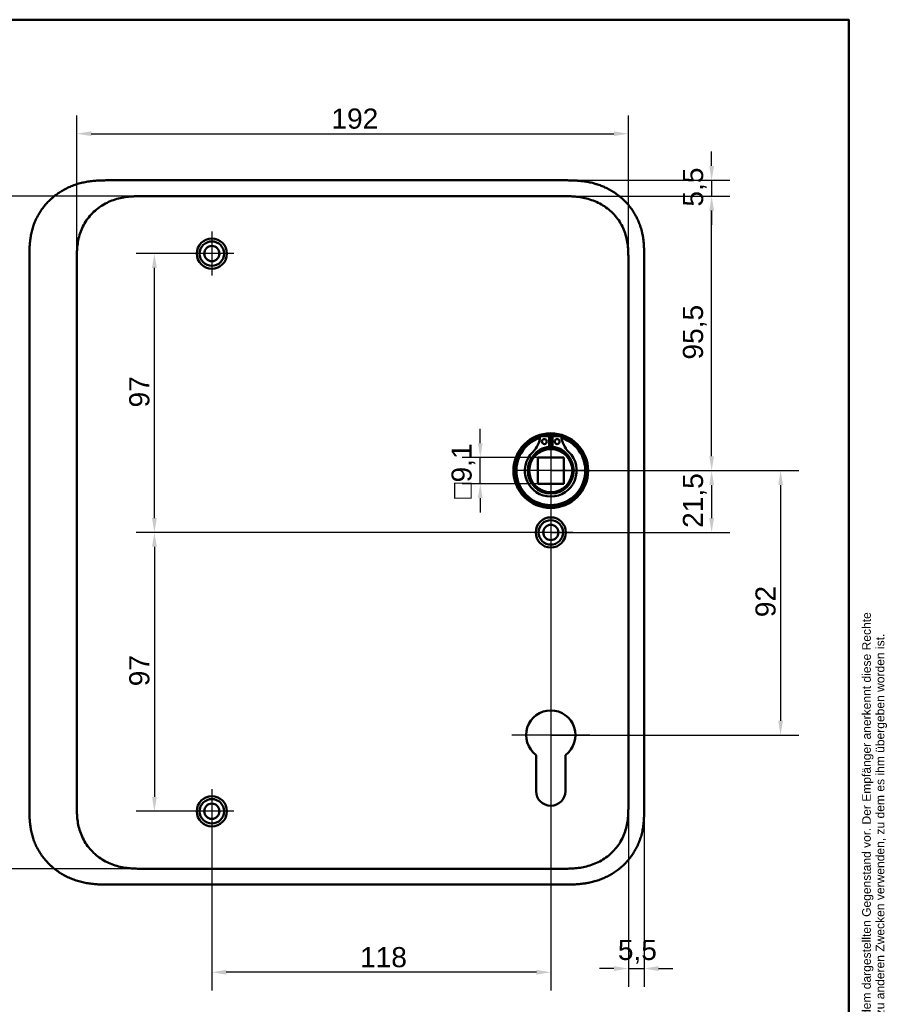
# Model space of a CAD drawing. Header units: millimetres. Extents: x 20 to 833, y 20 to 574.
# Tile 23 of 23: x 531 to 833, y 231 to 574. Entities that reach past the tile are written whole.
import ezdxf
from ezdxf.enums import TextEntityAlignment as Align

# ---------------------------------------------------------------- set-up
doc = ezdxf.new("R2010")
doc.units = ezdxf.units.MM
doc.header["$LTSCALE"] = 2
for name, color, linetype, lineweight in [('Bemaßungen(DIN)', 7, 'Continuous', 25), ('Mittelpunktmarkierung(DIN)', 7, 'Continuous', 25), ('Sichtbare Kanten(DIN)', 7, 'Continuous', 50), ('Skizziergeometrie(DIN)', 7, 'Continuous', 50), ('Symbole(DIN)', 7, 'Continuous', 25)]:
    doc.layers.add(name, color=color, linetype=linetype, lineweight=lineweight)
doc.styles.add('Aktuell-DIN', font='arial.ttf')
doc.styles.add('STANDARD-DIN~0', font='arial.ttf')
doc.styles.add('Textstil10', font='arial.ttf')
doc.styles.add('Textstil41', font='arial.ttf', dxfattribs={"width": 0.8})
doc.styles.add('Textstil83', font='arial.ttf', dxfattribs={"width": 0.8})
doc.dimstyles.new('CAD-LAN', dxfattribs={"dimscale": 2, "dimtxt": 3.5, "dimasz": 2.5, "dimexe": 3.175, "dimexo": 0, "dimgap": 0.8, "dimtad": 1, "dimrnd": 1e-08, "dimtxsty": 'STANDARD-DIN~0', "dimcen": 0.09, "dimdle": 10, "dimclrd": 250, "dimclre": 250, "dimclrt": 250, "dimadec": 0, "dimazin": 2, "dimtfac": 1, "dimtmove": 0, "dimatfit": 3, "dimfxl": 1, "dimtolj": 1, "dimtzin": 0, "dimlwd": 25, "dimlwe": 25, "dimarcsym": 0})

# ---------------------------------------------------------------- blocks, each defined once
blk = doc.blocks.new('Ränder Standardrahmen')
at = {"layer": 'Skizziergeometrie(DIN)', "flags": 128}
blk.add_lwpolyline([(10, 10), (10, 287), (410, 287), (410, 10), (10, 10)], dxfattribs=at)
blk = doc.blocks.new('Schriftfelder Heusser')
at = {"layer": 'Symbole(DIN)', "color": 7, "insert": (293.33, 191.7), "char_height": 1.5, "width": 182.3003, "attachment_point": 1, "rotation": 90, "line_spacing_factor": 0.944221, "style": 'Aktuell-DIN'}
blk.add_mtext('\\fArial|b0|i0;\\H1.5000;Die Schlossfabrik Heusser AG ist Eigentümerin dieses Dokumentes und behält sich alle Rechte an diesem und dem dargestellten Gegenstand vor. Der Empfänger anerkennt diese Rechte\\Pund wird das Dokument nicht ohne schriftliche Ermächtigung der Eigentümerin Dritten zugänglich machen oder zu anderen Zwecken verwenden, zu dem es ihm übergeben worden ist.\\P ', dxfattribs=at)
at = {"layer": 'Symbole(DIN)', "color": 179, "true_color": 0x262659, "style": 'Textstil10'}
blk.add_attdef('ERSTELLUNGSDATUM_001', (217.23, 218.29), '', height=2, dxfattribs=at)
at = {"layer": 'Symbole(DIN)', "color": 179, "true_color": 0x262659}
for tag, height, style, p in [('AUTOR', 2.49, 'Aktuell-DIN', (240.03, 219.26)), ('KONTROLLDATUM', 2, 'Textstil10', (217.42, 215.04)), ('KONTROLLIERT_VON', 2, 'Textstil10', (239.98, 215.05))]:
    blk.add_attdef(tag, text='', height=height, dxfattribs=dict(at, style=style)).set_placement(p, align=Align.MIDDLE_LEFT)
at = {"layer": 'Symbole(DIN)', "color": 7, "style": 'Textstil83', "width": 0.8}
blk.add_attdef('Anfänglicher_Ansichtsmaßstab_001', (281.57, 213.34), '', height=2.3, dxfattribs=at)
at = {"layer": 'Symbole(DIN)', "color": 179, "true_color": 0x262659, "style": 'Textstil10'}
blk.add_attdef('PROJEKT', text='', height=2, dxfattribs=at).set_placement((217.77, 209.72), align=Align.BOTTOM_LEFT)
at = {"layer": 'Symbole(DIN)', "color": 7, "style": 'Textstil41', "width": 0.8}
blk.add_attdef('STATUS', text='', height=5, dxfattribs=at).set_placement((284.53, 195.86), align=Align.MIDDLE_CENTER)
blk = doc.blocks.new('*D8')
at = {"layer": 'Bemaßungen(DIN)', "color": 250, "linetype": 'Continuous', "lineweight": 25, "true_color": 0x3f3f3f, "transparency": 16777216}
for p, q in [((574.79, 512.62), (500.44, 512.62)), ((506.79, 507.62), (506.79, 283.62)), ((574.79, 278.62), (500.44, 278.62))]:
    blk.add_line(p, q, dxfattribs=at)
at = {"layer": 'Bemaßungen(DIN)', "color": 250, "linetype": 'Continuous', "true_color": 0x3f3f3f, "transparency": 16777216}
for points in [[(505.96, 507.62), (507.62, 507.62), (506.79, 512.62)], [(505.96, 283.62), (507.62, 283.62), (506.79, 278.62)]]:
    blk.add_solid(points, dxfattribs=at)
at = {"layer": 'Defpoints', "color": 0, "linetype": 'Continuous', "transparency": 16777216}
for p in [(574.79, 512.62), (506.79, 278.62), (574.79, 278.62)]:
    blk.add_point(p, dxfattribs=at)
at = {"layer": 'Bemaßungen(DIN)', "color": 250, "linetype": 'Continuous', "lineweight": 25, "true_color": 0x3f3f3f, "transparency": 16777216, "insert": (498.04, 387.84), "char_height": 7, "attachment_point": 1, "rotation": 90, "style": 'STANDARD-DIN~0'}
blk.add_mtext('\\A1;234', dxfattribs=at)
blk = doc.blocks.new('*D9')
at = {"layer": 'Bemaßungen(DIN)', "color": 250, "linetype": 'Continuous', "lineweight": 25, "true_color": 0x3f3f3f, "transparency": 16777216}
for p, q in [((551.25, 488.82), (551.25, 540.69)), ((743.25, 490.34), (743.25, 540.69)), ((556.25, 534.34), (738.25, 534.34))]:
    blk.add_line(p, q, dxfattribs=at)
at = {"layer": 'Bemaßungen(DIN)', "color": 250, "linetype": 'Continuous', "true_color": 0x3f3f3f, "transparency": 16777216}
for points in [[(556.25, 535.17), (556.25, 533.51), (551.25, 534.34)], [(738.25, 535.17), (738.25, 533.51), (743.25, 534.34)]]:
    blk.add_solid(points, dxfattribs=at)
at = {"layer": 'Defpoints', "color": 0, "linetype": 'Continuous', "transparency": 16777216}
for p in [(743.25, 534.34), (743.25, 490.34), (551.25, 488.82)]:
    blk.add_point(p, dxfattribs=at)
at = {"layer": 'Bemaßungen(DIN)', "color": 250, "linetype": 'Continuous', "lineweight": 25, "true_color": 0x3f3f3f, "transparency": 16777216, "insert": (639.88, 543.09), "char_height": 7, "attachment_point": 1, "style": 'STANDARD-DIN~0'}
blk.add_mtext('\\A1;192', dxfattribs=at)
blk = doc.blocks.new('*D10')
at = {"layer": 'Bemaßungen(DIN)', "color": 250, "linetype": 'Continuous', "lineweight": 25, "true_color": 0x3f3f3f, "transparency": 16777216}
for p, q in [((719.71, 512.62), (778.6, 512.62)), ((772.25, 422.12), (772.25, 507.62)), ((716.25, 417.12), (778.6, 417.12))]:
    blk.add_line(p, q, dxfattribs=at)
at = {"layer": 'Bemaßungen(DIN)', "color": 250, "linetype": 'Continuous', "true_color": 0x3f3f3f, "transparency": 16777216}
for points in [[(771.42, 507.62), (773.09, 507.62), (772.25, 512.62)], [(771.42, 422.12), (773.09, 422.12), (772.25, 417.12)]]:
    blk.add_solid(points, dxfattribs=at)
at = {"layer": 'Defpoints', "color": 0, "linetype": 'Continuous', "transparency": 16777216}
for p in [(719.71, 512.62), (772.25, 512.62), (716.25, 417.12)]:
    blk.add_point(p, dxfattribs=at)
at = {"layer": 'Bemaßungen(DIN)', "color": 250, "linetype": 'Continuous', "lineweight": 25, "true_color": 0x3f3f3f, "transparency": 16777216, "insert": (762.24, 455.76), "char_height": 7, "attachment_point": 1, "rotation": 90, "style": 'STANDARD-DIN~0'}
blk.add_mtext('\\A1;95,5', dxfattribs=at)
blk = doc.blocks.new('*D11')
at = {"layer": 'Bemaßungen(DIN)', "color": 250, "linetype": 'Continuous', "lineweight": 25, "true_color": 0x3f3f3f, "transparency": 16777216}
for p, q in [((728.75, 417.12), (778.6, 417.12)), ((772.25, 412.12), (772.25, 400.62)), ((716.25, 395.62), (778.6, 395.62))]:
    blk.add_line(p, q, dxfattribs=at)
at = {"layer": 'Bemaßungen(DIN)', "color": 250, "linetype": 'Continuous', "true_color": 0x3f3f3f, "transparency": 16777216}
for points in [[(771.42, 412.12), (773.09, 412.12), (772.25, 417.12)], [(771.42, 400.62), (773.09, 400.62), (772.25, 395.62)]]:
    blk.add_solid(points, dxfattribs=at)
at = {"layer": 'Defpoints', "color": 0, "linetype": 'Continuous', "transparency": 16777216}
for p in [(728.75, 417.12), (716.25, 395.62), (772.25, 395.62)]:
    blk.add_point(p, dxfattribs=at)
at = {"layer": 'Bemaßungen(DIN)', "color": 250, "linetype": 'Continuous', "lineweight": 25, "true_color": 0x3f3f3f, "transparency": 16777216, "insert": (762.24, 397.2), "char_height": 7, "attachment_point": 1, "rotation": 90, "style": 'STANDARD-DIN~0'}
blk.add_mtext('\\A1;21,5', dxfattribs=at)
blk = doc.blocks.new('*D12')
at = {"layer": 'Bemaßungen(DIN)', "color": 250, "linetype": 'Continuous', "lineweight": 25, "true_color": 0x3f3f3f, "transparency": 16777216}
for p, q in [((716.25, 417.12), (802.6, 417.12)), ((796.25, 412.12), (796.25, 330.12)), ((716.25, 325.12), (802.6, 325.12))]:
    blk.add_line(p, q, dxfattribs=at)
at = {"layer": 'Bemaßungen(DIN)', "color": 250, "linetype": 'Continuous', "true_color": 0x3f3f3f, "transparency": 16777216}
for points in [[(795.42, 412.12), (797.09, 412.12), (796.25, 417.12)], [(795.42, 330.12), (797.09, 330.12), (796.25, 325.12)]]:
    blk.add_solid(points, dxfattribs=at)
at = {"layer": 'Defpoints', "color": 0, "linetype": 'Continuous', "transparency": 16777216}
for p in [(716.25, 417.12), (716.25, 325.12), (796.25, 325.12)]:
    blk.add_point(p, dxfattribs=at)
at = {"layer": 'Bemaßungen(DIN)', "color": 250, "linetype": 'Continuous', "lineweight": 25, "true_color": 0x3f3f3f, "transparency": 16777216, "insert": (787.5, 366.14), "char_height": 7, "attachment_point": 1, "rotation": 90, "style": 'STANDARD-DIN~0'}
blk.add_mtext('\\A1;92', dxfattribs=at)
blk = doc.blocks.new('*D13')
at = {"layer": 'Bemaßungen(DIN)', "color": 250, "linetype": 'Continuous', "lineweight": 25, "true_color": 0x3f3f3f, "transparency": 16777216}
for p, q in [((772.25, 523.12), (772.25, 528.12)), ((720.71, 518.12), (778.6, 518.12)), ((772.25, 518.12), (772.25, 512.62)), ((719.71, 512.62), (778.6, 512.62)), ((772.25, 507.62), (772.25, 502.62))]:
    blk.add_line(p, q, dxfattribs=at)
at = {"layer": 'Bemaßungen(DIN)', "color": 250, "linetype": 'Continuous', "true_color": 0x3f3f3f, "transparency": 16777216}
for points in [[(771.42, 523.12), (773.09, 523.12), (772.25, 518.12)], [(771.42, 507.62), (773.09, 507.62), (772.25, 512.62)]]:
    blk.add_solid(points, dxfattribs=at)
at = {"layer": 'Defpoints', "color": 0, "linetype": 'Continuous', "transparency": 16777216}
for p in [(720.71, 518.12), (719.71, 512.62), (772.25, 512.62)]:
    blk.add_point(p, dxfattribs=at)
at = {"layer": 'Bemaßungen(DIN)', "color": 250, "linetype": 'Continuous', "lineweight": 25, "true_color": 0x3f3f3f, "transparency": 16777216, "insert": (762.27, 508.97), "char_height": 7, "attachment_point": 1, "rotation": 90, "style": 'STANDARD-DIN~0'}
blk.add_mtext('\\A1;5,5', dxfattribs=at)
blk = doc.blocks.new('*D14')
at = {"layer": 'Bemaßungen(DIN)', "color": 250, "linetype": 'Continuous', "lineweight": 25, "true_color": 0x3f3f3f, "transparency": 16777216}
for p, q in [((598.25, 492.62), (571.9, 492.62)), ((578.25, 400.62), (578.25, 487.62)), ((716.25, 395.62), (571.9, 395.62))]:
    blk.add_line(p, q, dxfattribs=at)
at = {"layer": 'Bemaßungen(DIN)', "color": 250, "linetype": 'Continuous', "true_color": 0x3f3f3f, "transparency": 16777216}
for points in [[(577.42, 487.62), (579.09, 487.62), (578.25, 492.62)], [(577.42, 400.62), (579.09, 400.62), (578.25, 395.62)]]:
    blk.add_solid(points, dxfattribs=at)
at = {"layer": 'Defpoints', "color": 0, "linetype": 'Continuous', "transparency": 16777216}
for p in [(578.25, 492.62), (598.25, 492.62), (716.25, 395.62)]:
    blk.add_point(p, dxfattribs=at)
at = {"layer": 'Bemaßungen(DIN)', "color": 250, "linetype": 'Continuous', "lineweight": 25, "true_color": 0x3f3f3f, "transparency": 16777216, "insert": (569.5, 439.11), "char_height": 7, "attachment_point": 1, "rotation": 90, "style": 'STANDARD-DIN~0'}
blk.add_mtext('\\A1;97', dxfattribs=at)
blk = doc.blocks.new('*D15')
at = {"layer": 'Bemaßungen(DIN)', "color": 250, "linetype": 'Continuous', "lineweight": 25, "true_color": 0x3f3f3f, "transparency": 16777216}
for p, q in [((716.25, 395.62), (571.9, 395.62)), ((578.25, 390.62), (578.25, 303.62)), ((598.25, 298.62), (571.9, 298.62))]:
    blk.add_line(p, q, dxfattribs=at)
at = {"layer": 'Bemaßungen(DIN)', "color": 250, "linetype": 'Continuous', "true_color": 0x3f3f3f, "transparency": 16777216}
for points in [[(577.42, 390.62), (579.09, 390.62), (578.25, 395.62)], [(577.42, 303.62), (579.09, 303.62), (578.25, 298.62)]]:
    blk.add_solid(points, dxfattribs=at)
at = {"layer": 'Defpoints', "color": 0, "linetype": 'Continuous', "transparency": 16777216}
for p in [(716.25, 395.62), (578.25, 298.62), (598.25, 298.62)]:
    blk.add_point(p, dxfattribs=at)
at = {"layer": 'Bemaßungen(DIN)', "color": 250, "linetype": 'Continuous', "lineweight": 25, "true_color": 0x3f3f3f, "transparency": 16777216, "insert": (569.5, 342.11), "char_height": 7, "attachment_point": 1, "rotation": 90, "style": 'STANDARD-DIN~0'}
blk.add_mtext('\\A1;97', dxfattribs=at)
blk = doc.blocks.new('*D16')
at = {"layer": 'Bemaßungen(DIN)', "color": 250, "linetype": 'Continuous', "lineweight": 25, "true_color": 0x3f3f3f, "transparency": 16777216}
for p, q in [((716.25, 404.62), (716.25, 236.27)), ((598.25, 290.97), (598.25, 236.27)), ((711.25, 242.62), (603.25, 242.62))]:
    blk.add_line(p, q, dxfattribs=at)
at = {"layer": 'Bemaßungen(DIN)', "color": 250, "linetype": 'Continuous', "true_color": 0x3f3f3f, "transparency": 16777216}
for points in [[(603.25, 243.46), (603.25, 241.79), (598.25, 242.62)], [(711.25, 243.46), (711.25, 241.79), (716.25, 242.62)]]:
    blk.add_solid(points, dxfattribs=at)
at = {"layer": 'Defpoints', "color": 0, "linetype": 'Continuous', "transparency": 16777216}
for p in [(716.25, 404.62), (598.25, 290.97), (598.25, 242.62)]:
    blk.add_point(p, dxfattribs=at)
at = {"layer": 'Bemaßungen(DIN)', "color": 250, "linetype": 'Continuous', "lineweight": 25, "true_color": 0x3f3f3f, "transparency": 16777216, "insert": (649.84, 251.37), "char_height": 7, "attachment_point": 1, "style": 'STANDARD-DIN~0'}
blk.add_mtext('\\A1;118', dxfattribs=at)
blk = doc.blocks.new('*D17')
at = {"layer": 'Bemaßungen(DIN)', "color": 250, "linetype": 'Continuous', "lineweight": 25, "true_color": 0x3f3f3f, "transparency": 16777216}
for p, q in [((743.25, 300.91), (743.25, 237.56)), ((748.75, 299.91), (748.75, 237.56)), ((738.25, 243.91), (733.25, 243.91)), ((743.25, 243.91), (748.75, 243.91)), ((753.75, 243.91), (758.75, 243.91))]:
    blk.add_line(p, q, dxfattribs=at)
at = {"layer": 'Bemaßungen(DIN)', "color": 250, "linetype": 'Continuous', "true_color": 0x3f3f3f, "transparency": 16777216}
for points in [[(738.25, 244.74), (738.25, 243.07), (743.25, 243.91)], [(753.75, 244.74), (753.75, 243.07), (748.75, 243.91)]]:
    blk.add_solid(points, dxfattribs=at)
at = {"layer": 'Defpoints', "color": 0, "linetype": 'Continuous', "transparency": 16777216}
for p in [(743.25, 300.91), (748.75, 299.91), (748.75, 243.91)]:
    blk.add_point(p, dxfattribs=at)
at = {"layer": 'Bemaßungen(DIN)', "color": 250, "linetype": 'Continuous', "lineweight": 25, "true_color": 0x3f3f3f, "transparency": 16777216, "insert": (739.6, 253.89), "char_height": 7, "attachment_point": 1, "style": 'STANDARD-DIN~0'}
blk.add_mtext('\\A1;5,5', dxfattribs=at)
blk = doc.blocks.new('*D18')
at = {"layer": 'Bemaßungen(DIN)', "color": 250, "linetype": 'Continuous', "lineweight": 25, "true_color": 0x3f3f3f, "transparency": 16777216}
for p, q in [((691.7, 426.67), (691.7, 431.67)), ((711.7, 421.67), (685.35, 421.67)), ((691.7, 412.57), (691.7, 421.67)), ((711.7, 412.57), (685.35, 412.57)), ((691.7, 407.57), (691.7, 402.57))]:
    blk.add_line(p, q, dxfattribs=at)
at = {"layer": 'Bemaßungen(DIN)', "color": 250, "linetype": 'Continuous', "true_color": 0x3f3f3f, "transparency": 16777216}
for points in [[(690.87, 426.67), (692.54, 426.67), (691.7, 421.67)], [(690.87, 407.57), (692.54, 407.57), (691.7, 412.57)]]:
    blk.add_solid(points, dxfattribs=at)
at = {"layer": 'Defpoints', "color": 0, "linetype": 'Continuous', "transparency": 16777216}
for p in [(691.7, 421.67), (711.7, 421.67), (711.7, 412.57)]:
    blk.add_point(p, dxfattribs=at)
at = {"layer": 'Bemaßungen(DIN)', "color": 250, "linetype": 'Continuous', "lineweight": 25, "true_color": 0x3f3f3f, "transparency": 16777216, "insert": (681.69, 407.36), "char_height": 7, "attachment_point": 1, "rotation": 90, "style": 'STANDARD-DIN~0'}
blk.add_mtext('\\A1;\\fAIGDT|b0|i0;\\H7.0000;o\\fArial|b0|i0;\\H7.0000;9,1', dxfattribs=at)

msp = doc.modelspace()

# ---------------------------------------------------------------- linework, layer by layer
at = {"layer": 'Mittelpunktmarkierung(DIN)', "linetype": 'Continuous'}
for p, q in [((598.252, 500.273), (598.252, 484.973)), ((605.902, 492.623), (590.602, 492.623)), ((716.252, 429.623), (716.252, 404.623)), ((728.752, 417.123), (703.752, 417.123)), ((716.252, 403.273), (716.252, 387.973)), ((723.902, 395.623), (708.602, 395.623)), ((716.252, 338.723), (716.252, 315.123)), ((729.852, 325.123), (702.652, 325.123)), ((598.252, 306.273), (598.252, 290.973)), ((605.902, 298.623), (590.602, 298.623))]:
    msp.add_line(p, q, dxfattribs=at)
at = {"layer": 'Sichtbare Kanten(DIN)'}
for p, q in [((720.713, 518.123), (561.791, 518.123)), ((574.791, 512.623), (574.791, 512.623)), ((719.714, 512.623), (574.791, 512.623)), ((534.752, 491.338), (534.752, 299.866)), ((748.752, 299.907), (748.752, 491.338)), ((712.612, 429.081), (715.635, 429.081)), ((715.635, 429.081), (715.635, 425.381)), ((716.869, 429.081), (719.893, 429.081)), ((716.869, 425.381), (716.869, 429.081)), ((720.802, 421.673), (711.702, 421.673)), ((711.702, 412.573), (711.702, 421.673)), ((720.802, 421.673), (720.802, 412.573)), ((720.802, 412.573), (711.702, 412.573)), ((711.152, 305.623), (711.152, 318.198)), ((721.352, 318.198), (721.352, 305.623)), ((574.79, 278.623), (574.791, 278.623)), ((719.714, 278.623), (574.791, 278.623)), ((719.714, 278.623), (719.714, 278.623)), ((561.791, 273.123), (720.713, 273.123))]:
    msp.add_line(p, q, dxfattribs=at)
for centre, radius in [((598.252, 492.623), 5.25), ((598.252, 492.623), 4.25), ((598.252, 492.623), 2.65), ((716.252, 417.123), 13), ((716.252, 417.123), 12.5), ((716.252, 417.123), 8), ((714.02, 427.231), 0.85), ((718.484, 427.231), 0.85), ((716.252, 417.123), 7.5), ((716.252, 395.623), 5.25), ((716.252, 395.623), 4.25), ((716.252, 395.623), 2.65), ((598.252, 298.623), 5.25), ((598.252, 298.623), 4.25), ((598.252, 298.623), 2.65)]:
    msp.add_circle(centre, radius, dxfattribs=at)
for centre, radius, start, end in [((716.252, 417.123), 12, 108.17213, 71.82787), ((703.929, 429.821), 8.678, 314.1409, 355.03295), ((716.252, 417.123), 12, 85.21102, 94.78898), ((728.575, 429.821), 8.678, 184.96705, 225.8591), ((716.252, 417.856), 7.55, 94.68501, 144.3129), ((716.252, 417.123), 8.2, 63.63056, 116.36944), ((716.252, 417.123), 9, 86.0711, 93.9289), ((716.252, 417.856), 7.55, 35.6871, 85.31499), ((716.252, 417.123), 9.017, 134.1409, 45.8591), ((716.252, 325.123), 8.6, 306.37412, 233.63044), ((716.252, 305.623), 5.1, 180, 0)]:
    msp.add_arc(centre, radius, start, end, dxfattribs=at)
for points, knots in [([(561.791, 518.123), (561.205, 518.12), (560.027, 518.107), (558.537, 518.043), (557.04, 517.929), (555.836, 517.79), (554.332, 517.548), (553.132, 517.296), (551.642, 516.901), (550.463, 516.52), (549.012, 515.959), (547.874, 515.443), (546.489, 514.715), (545.415, 514.066), (544.122, 513.177), (543.133, 512.405), (541.959, 511.368), (541.073, 510.485), (540.041, 509.321), (539.277, 508.344), (538.406, 507.074), (537.777, 506.023), (537.078, 504.673), (536.591, 503.567), (536.07, 502.162), (535.724, 501.023), (535.376, 499.59), (535.162, 498.438), (534.966, 496.998), (534.863, 495.85), (534.786, 494.424), (534.752, 493.009), (534.752, 491.893), (534.752, 491.338)], [-0.99998994, -0.99998994, -0.99998994, -0.99998994, -0.9592928, -0.91859565, -0.89824708, -0.85754993, -0.83720136, -0.79650421, -0.77615564, -0.73545849, -0.71510992, -0.67441277, -0.6540642, -0.61336705, -0.59301848, -0.55232133, -0.53197276, -0.49127561, -0.47092704, -0.43022989, -0.40988132, -0.36918417, -0.3488356, -0.30813845, -0.28778988, -0.24709273, -0.22674416, -0.18604701, -0.16569844, -0.12500129, -0.10465272, -0.06395557, -0.02325842, -0.02325842, -0.02325842, -0.02325842]), ([(748.752, 491.338), (748.752, 491.637), (748.752, 492.236), (748.746, 492.989), (748.734, 493.746), (748.716, 494.354), (748.682, 495.117), (748.644, 495.729), (748.569, 496.647), (748.467, 497.567), (748.279, 498.792), (748.097, 499.706), (747.879, 500.613), (747.716, 501.214), (747.49, 501.959), (747.29, 502.551), (747.017, 503.281), (746.78, 503.859), (746.397, 504.714), (745.979, 505.553), (745.286, 506.775), (744.602, 507.821), (743.667, 509.07), (742.859, 510.021), (741.779, 511.144), (740.861, 511.989), (739.653, 512.973), (738.642, 513.7), (737.327, 514.534), (736.238, 515.137), (734.977, 515.742), (734.118, 516.105), (733.246, 516.436), (732.66, 516.639), (731.772, 516.92), (730.875, 517.168), (729.669, 517.446), (728.758, 517.616), (727.843, 517.757), (727.232, 517.837), (726.469, 517.92), (725.858, 517.975), (725.096, 518.029), (724.486, 518.062), (723.573, 518.097), (722.362, 518.122), (721.311, 518.123), (720.713, 518.123)], [-0.99999789, -0.99999789, -0.99999789, -0.99999789, -0.9791648, -0.9583317, -0.94791516, -0.92708206, -0.91666552, -0.89583243, -0.88541588, -0.85416624, -0.83333315, -0.80208351, -0.79166696, -0.77083387, -0.76041733, -0.73958423, -0.72916769, -0.70833459, -0.69791805, -0.66666841, -0.64583532, -0.60416913, -0.58333604, -0.54166985, -0.52083676, -0.47917058, -0.45833749, -0.4166713, -0.39583821, -0.35417202, -0.33333893, -0.30208929, -0.29167275, -0.27083965, -0.26042311, -0.22917347, -0.20834038, -0.17709074, -0.16667419, -0.1458411, -0.13542455, -0.11459146, -0.10417491, -0.08334182, -0.07292528, -0.04167564, -0.00000945, -0.00000945, -0.00000945, -0.00000945]), ([(551.252, 490.338), (551.252, 490.966), (551.252, 491.615), (551.265, 492.263), (551.279, 492.986), (551.307, 493.71), (551.363, 494.425), (551.423, 495.203), (551.514, 495.972), (551.645, 496.734), (551.781, 497.526), (551.959, 498.312), (552.194, 499.103), (552.43, 499.896), (552.72, 500.684), (553.065, 501.449), (553.412, 502.218), (553.815, 502.966), (554.27, 503.684), (554.725, 504.399), (555.232, 505.084), (555.788, 505.733), (556.338, 506.374), (556.94, 506.983), (557.577, 507.543), (558.213, 508.104), (558.883, 508.615), (559.584, 509.08), (560.279, 509.541), (561.005, 509.957), (561.758, 510.326), (562.494, 510.686), (563.256, 511.003), (564.04, 511.274), (564.795, 511.535), (565.569, 511.754), (566.353, 511.932), (567.102, 512.102), (567.858, 512.234), (568.622, 512.334), (569.345, 512.429), (570.075, 512.495), (570.806, 512.539), (571.497, 512.581), (572.189, 512.602), (572.875, 512.613), (573.522, 512.623), (574.163, 512.623), (574.791, 512.623)], [0, 0, 0, 0, 0.20048, 0.20048, 0.20048, 0.4237428, 0.4237428, 0.4237428, 0.6666848, 0.6666848, 0.6666848, 0.9193992, 0.9193992, 0.9193992, 1.173002, 1.173002, 1.173002, 1.4278722, 1.4278722, 1.4278722, 1.6819311, 1.6819311, 1.6819311, 1.933378, 1.933378, 1.933378, 2.1848149, 2.1848149, 2.1848149, 2.4343919, 2.4343919, 2.4343919, 2.6782792, 2.6782792, 2.6782792, 2.9134601, 2.9134601, 2.9134601, 3.1379646, 3.1379646, 3.1379646, 3.3508174, 3.3508174, 3.3508174, 3.5518222, 3.5518222, 3.5518222, 3.7413044, 3.7413044, 3.7413044, 3.7413044]), ([(719.714, 512.623), (720.341, 512.623), (720.983, 512.623), (721.629, 512.613), (722.315, 512.602), (723.007, 512.581), (723.698, 512.539), (724.429, 512.495), (725.159, 512.429), (725.883, 512.334), (726.646, 512.234), (727.403, 512.102), (728.151, 511.932), (728.935, 511.754), (729.71, 511.535), (730.465, 511.274), (731.248, 511.003), (732.011, 510.686), (732.747, 510.326), (733.5, 509.957), (734.225, 509.541), (734.921, 509.08), (735.621, 508.615), (736.291, 508.104), (736.928, 507.543), (737.565, 506.983), (738.166, 506.374), (738.716, 505.733), (739.273, 505.084), (739.78, 504.399), (740.234, 503.684), (740.69, 502.966), (741.093, 502.218), (741.439, 501.449), (741.785, 500.684), (742.075, 499.896), (742.31, 499.103), (742.545, 498.312), (742.724, 497.526), (742.86, 496.734), (742.99, 495.972), (743.081, 495.203), (743.142, 494.425), (743.197, 493.71), (743.226, 492.986), (743.24, 492.263), (743.252, 491.615), (743.252, 490.966), (743.252, 490.338)], [0, 0, 0, 0, 0.1894834, 0.1894834, 0.1894834, 0.3904881, 0.3904881, 0.3904881, 0.6033414, 0.6033414, 0.6033414, 0.8278466, 0.8278466, 0.8278466, 1.0630283, 1.0630283, 1.0630283, 1.3069161, 1.3069161, 1.3069161, 1.5564929, 1.5564929, 1.5564929, 1.8079285, 1.8079285, 1.8079285, 2.0593731, 2.0593731, 2.0593731, 2.3134297, 2.3134297, 2.3134297, 2.5682979, 2.5682979, 2.5682979, 2.8218991, 2.8218991, 2.8218991, 3.0746122, 3.0746122, 3.0746122, 3.3175525, 3.3175525, 3.3175525, 3.5408138, 3.5408138, 3.5408138, 3.7412926, 3.7412926, 3.7412926, 3.7412926]), ([(534.752, 299.825), (534.752, 299.297), (534.753, 298.208), (534.786, 296.822), (534.863, 295.395), (534.966, 294.247), (535.162, 292.808), (535.376, 291.656), (535.724, 290.222), (536.07, 289.083), (536.591, 287.678), (537.078, 286.573), (537.776, 285.223), (538.406, 284.171), (539.277, 282.901), (540.041, 281.925), (541.073, 280.76), (541.959, 279.877), (543.132, 278.841), (544.122, 278.068), (545.415, 277.179), (546.489, 276.531), (547.874, 275.802), (549.012, 275.286), (550.463, 274.725), (551.642, 274.344), (553.132, 273.949), (554.332, 273.697), (555.836, 273.455), (557.04, 273.317), (558.537, 273.202), (560.027, 273.138), (561.205, 273.125), (561.791, 273.123)], [-0.97472618, -0.97472618, -0.97472618, -0.97472618, -0.93604739, -0.89534998, -0.87500127, -0.83430386, -0.81395515, -0.77325774, -0.75290903, -0.71221162, -0.69186291, -0.6511655, -0.6308168, -0.59011938, -0.56977068, -0.52907326, -0.50872456, -0.46802714, -0.44767844, -0.40698102, -0.38663232, -0.3459349, -0.3255862, -0.28488878, -0.26454008, -0.22384266, -0.20349396, -0.16279654, -0.14244784, -0.10175042, -0.08140172, -0.0407043, -0.00000689, -0.00000689, -0.00000689, -0.00000689]), ([(574.79, 278.623), (574.163, 278.623), (573.522, 278.623), (572.875, 278.633), (572.189, 278.643), (571.497, 278.665), (570.806, 278.706), (570.075, 278.75), (569.345, 278.816), (568.622, 278.911), (567.858, 279.012), (567.101, 279.144), (566.353, 279.314), (565.569, 279.492), (564.795, 279.711), (564.04, 279.972), (563.256, 280.243), (562.494, 280.559), (561.758, 280.92), (561.004, 281.289), (560.279, 281.704), (559.584, 282.166), (558.883, 282.63), (558.213, 283.142), (557.576, 283.702), (556.94, 284.263), (556.338, 284.871), (555.788, 285.513), (555.232, 286.161), (554.725, 286.846), (554.27, 287.562), (553.814, 288.279), (553.412, 289.027), (553.065, 289.797), (552.72, 290.562), (552.43, 291.35), (552.194, 292.143), (551.959, 292.933), (551.781, 293.719), (551.645, 294.512), (551.514, 295.274), (551.423, 296.042), (551.363, 296.82), (551.307, 297.536), (551.279, 298.259), (551.265, 298.982), (551.252, 299.631), (551.252, 300.279), (551.252, 300.907)], [0, 0, 0, 0, 0.1894861, 0.1894861, 0.1894861, 0.3904941, 0.3904941, 0.3904941, 0.6033491, 0.6033491, 0.6033491, 0.8278544, 0.8278544, 0.8278544, 1.0630348, 1.0630348, 1.0630348, 1.3069205, 1.3069205, 1.3069205, 1.5564953, 1.5564953, 1.5564953, 1.8079303, 1.8079303, 1.8079303, 2.0593759, 2.0593759, 2.0593759, 2.3134335, 2.3134335, 2.3134335, 2.5683022, 2.5683022, 2.5683022, 2.8219033, 2.8219033, 2.8219033, 3.0746163, 3.0746163, 3.0746163, 3.3175565, 3.3175565, 3.3175565, 3.5408165, 3.5408165, 3.5408165, 3.7412931, 3.7412931, 3.7412931, 3.7412931]), ([(743.252, 300.907), (743.252, 300.279), (743.252, 299.631), (743.24, 298.982), (743.226, 298.259), (743.197, 297.535), (743.142, 296.82), (743.081, 296.042), (742.99, 295.274), (742.86, 294.512), (742.724, 293.719), (742.545, 292.933), (742.31, 292.143), (742.075, 291.35), (741.785, 290.562), (741.439, 289.796), (741.093, 289.027), (740.69, 288.279), (740.234, 287.562), (739.78, 286.846), (739.272, 286.161), (738.716, 285.513), (738.166, 284.871), (737.565, 284.263), (736.928, 283.702), (736.291, 283.142), (735.621, 282.63), (734.921, 282.165), (734.225, 281.704), (733.5, 281.289), (732.747, 280.92), (732.011, 280.559), (731.248, 280.243), (730.465, 279.972), (729.709, 279.711), (728.935, 279.492), (728.151, 279.314), (727.403, 279.144), (726.646, 279.011), (725.883, 278.911), (725.159, 278.816), (724.429, 278.75), (723.698, 278.706), (723.007, 278.665), (722.315, 278.643), (721.629, 278.633), (720.983, 278.623), (720.341, 278.623), (719.714, 278.623)], [0, 0, 0, 0, 0.2004784, 0.2004784, 0.2004784, 0.4237411, 0.4237411, 0.4237411, 0.6666843, 0.6666843, 0.6666843, 0.9194, 0.9194, 0.9194, 1.1730033, 1.1730033, 1.1730033, 1.4278738, 1.4278738, 1.4278738, 1.6819326, 1.6819326, 1.6819326, 1.9333793, 1.9333793, 1.9333793, 2.1848165, 2.1848165, 2.1848165, 2.4343943, 2.4343943, 2.4343943, 2.6782826, 2.6782826, 2.6782826, 2.9134642, 2.9134642, 2.9134642, 3.1379689, 3.1379689, 3.1379689, 3.3508216, 3.3508216, 3.3508216, 3.5518256, 3.5518256, 3.5518256, 3.7413067, 3.7413067, 3.7413067, 3.7413067]), ([(720.713, 273.123), (721.311, 273.122), (722.362, 273.124), (723.573, 273.149), (724.486, 273.184), (725.096, 273.217), (725.858, 273.271), (726.469, 273.325), (727.233, 273.409), (727.843, 273.488), (728.758, 273.629), (729.669, 273.8), (731.026, 274.112), (732.219, 274.453), (733.686, 274.962), (734.836, 275.436), (736.238, 276.109), (737.327, 276.712), (738.642, 277.545), (739.653, 278.273), (740.861, 279.257), (741.778, 280.101), (742.859, 281.224), (743.667, 282.176), (744.602, 283.425), (745.286, 284.47), (746.057, 285.829), (746.602, 286.953), (747.194, 288.397), (747.594, 289.58), (748.001, 291.083), (748.256, 292.3), (748.467, 293.678), (748.569, 294.598), (748.644, 295.517), (748.682, 296.128), (748.716, 296.892), (748.734, 297.5), (748.746, 298.257), (748.752, 299.01), (748.752, 299.609), (748.752, 299.907)], [-0.99999787, -0.99999787, -0.99999787, -0.99999787, -0.95833168, -0.92708204, -0.9166655, -0.89583241, -0.88541586, -0.86458277, -0.85416622, -0.83333313, -0.82291658, -0.79166695, -0.77083385, -0.72916767, -0.70833458, -0.66666839, -0.6458353, -0.60416912, -0.58333603, -0.54166984, -0.52083675, -0.47917057, -0.45833747, -0.41667129, -0.3958382, -0.35417201, -0.33333892, -0.29167274, -0.27083965, -0.22917346, -0.20834037, -0.16667419, -0.14584109, -0.11459146, -0.10417491, -0.08334182, -0.07292527, -0.05209218, -0.04167563, -0.02084254, -0.00000945, -0.00000945, -0.00000945, -0.00000945])]:
    msp.add_open_spline(points, degree=3, knots=knots, dxfattribs=at)
for points, degree in [([(551.252, 300.907), (551.252, 364.051), (551.252, 427.195), (551.252, 490.338)], 3), ([(743.252, 490.338), (743.252, 395.623), (743.252, 300.907)], 2)]:
    msp.add_open_spline(points, degree=degree, dxfattribs=at)

# ---------------------------------------------------------------- block references
at = {"xscale": 2, "yscale": 2, "zscale": 2}
for name, p in [('Ränder Standardrahmen', (0, 0)), ('Schriftfelder Heusser', (238, -362.833))]:
    msp.add_blockref(name, p, dxfattribs=at)

# ---------------------------------------------------------------- dimensions: what is measured, and where the dimension line sits
at = {"layer": 'Bemaßungen(DIN)', "color": 250, "linetype": 'Continuous', "lineweight": 25, "true_color": 0x3f3f3f}
for base, p1, p2, angle, override, picture, middle in [((743.252, 534.338), (551.252, 488.818), (743.252, 490.338), 180, {"dimgap": 0.8, "dimdec": 2, "dimtol": 0, "dimlim": 0, "dimtp": 0, "dimtm": 0, "dimtdec": 2, "dimtofl": 0, "dimatfit": 1}, '*D9', (647.252, 534.338)), ((772.252, 512.623), (720.713, 518.123), (719.714, 512.623), 90, {"dimgap": 0.8, "dimdec": 2, "dimtol": 0, "dimlim": 0, "dimtp": 0, "dimtm": 0, "dimtdec": 2, "dimtofl": 1, "dimatfit": 1}, '*D13', (772.252, 515.373)), ((506.79, 278.623), (574.791, 512.623), (574.79, 278.623), 90, {"dimgap": 0.8, "dimdec": 2, "dimtol": 0, "dimlim": 0, "dimtp": 0, "dimtm": 0, "dimtdec": 2, "dimtofl": 0, "dimatfit": 1}, '*D8', (506.79, 395.623)), ((772.252, 512.623), (716.252, 417.123), (719.714, 512.623), 90, {"dimgap": 0.8, "dimdec": 2, "dimtol": 0, "dimlim": 0, "dimtp": 0, "dimtm": 0, "dimtdec": 2, "dimtofl": 0, "dimatfit": 1}, '*D10', (772.252, 464.873)), ((578.252, 492.623), (716.252, 395.623), (598.252, 492.623), 90, {"dimgap": 0.8, "dimdec": 2, "dimtol": 0, "dimlim": 0, "dimtp": 0, "dimtm": 0, "dimtdec": 2, "dimtofl": 0, "dimatfit": 1}, '*D14', (578.252, 444.123)), ((772.252, 395.623), (728.752, 417.123), (716.252, 395.623), 90, {"dimgap": 0.8, "dimdec": 2, "dimtol": 0, "dimlim": 0, "dimtp": 0, "dimtm": 0, "dimtdec": 2, "dimtofl": 0, "dimatfit": 1}, '*D11', (772.252, 406.373)), ((796.252, 325.123), (716.252, 417.123), (716.252, 325.123), 90, {"dimgap": 0.8, "dimdec": 2, "dimtol": 0, "dimlim": 0, "dimtp": 0, "dimtm": 0, "dimtdec": 2, "dimtofl": 0, "dimatfit": 1}, '*D12', (796.252, 371.123)), ((598.252, 242.623), (716.252, 404.623), (598.252, 290.973), 180, {"dimgap": 0.8, "dimdec": 2, "dimtol": 0, "dimlim": 0, "dimtp": 0, "dimtm": 0, "dimtdec": 2, "dimtofl": 0, "dimatfit": 1}, '*D16', (657.252, 242.623)), ((578.252, 298.623), (716.252, 395.623), (598.252, 298.623), 90, {"dimgap": 0.8, "dimdec": 2, "dimtol": 0, "dimlim": 0, "dimtp": 0, "dimtm": 0, "dimtdec": 2, "dimtofl": 0, "dimatfit": 1}, '*D15', (578.252, 347.123)), ((748.752, 243.907), (743.252, 300.907), (748.752, 299.907), 180, {"dimgap": 0.8, "dimdec": 2, "dimtol": 0, "dimlim": 0, "dimtp": 0, "dimtm": 0, "dimtdec": 2, "dimtofl": 1, "dimatfit": 1}, '*D17', (746.002, 243.907))]:
    dim = msp.add_linear_dim(base=base, p1=p1, p2=p2, angle=angle, dimstyle='CAD-LAN', override=override, dxfattribs=at)
    dim.commit()
    dim.dimension.update_dxf_attribs({"geometry": picture, "text_midpoint": middle, "dimtype": 160})
dim = msp.add_linear_dim(base=(691.702, 421.673), p1=(711.702, 412.573), p2=(711.702, 421.673), angle=90, text='\\fAIGDT|b0|i0;\\H7.0000;o\\fArial|b0|i0;\\H7.0000;<>', dimstyle='CAD-LAN', override={"dimgap": 0.8, "dimdec": 2, "dimtol": 0, "dimlim": 0, "dimtp": 0, "dimtm": 0, "dimtdec": 2, "dimtofl": 1, "dimatfit": 1}, dxfattribs=at)
dim.commit()
dim.dimension.update_dxf_attribs({"geometry": '*D18', "text_midpoint": (691.702, 417.123), "dimtype": 160})

doc.saveas('drawing.dxf')
